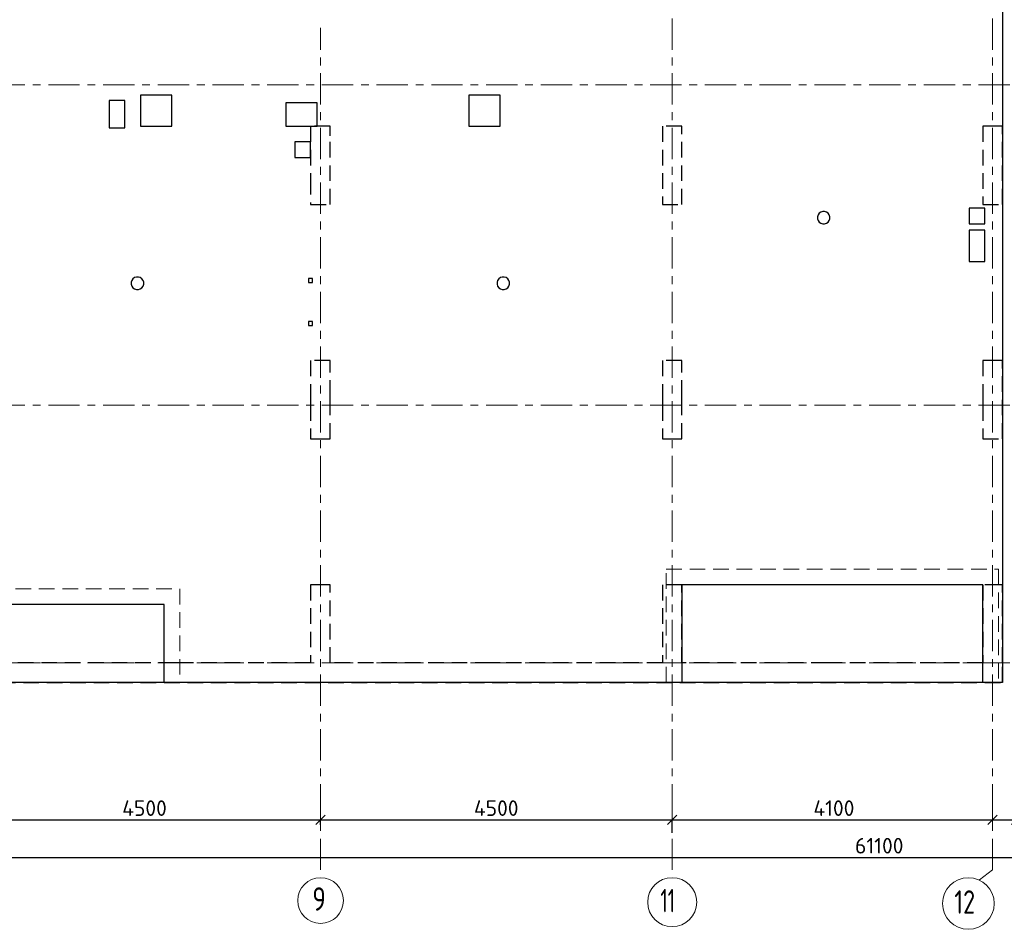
# Model space of a CAD drawing. Header units: metres. Extents: x -38 to 100, y -15 to 19.
# Tile 8 of 40: x 20 to 33, y -3 to 8. Entities that reach past the tile are written whole.
import ezdxf

# ---------------------------------------------------------------- set-up
doc = ezdxf.new("R2010")
doc.units = ezdxf.units.M
doc.header["$PDMODE"] = 65
for name, pattern in [('______11', [0.5, 0.4, -0.05, 0, -0.05]), ('______2', [0.27, 0.2, -0.07]), ('______5', [1.1, 0.8, -0.1, 0.1, -0.1])]:
    doc.linetypes.add(name, pattern=pattern)
for name, color, linetype, lineweight in [('XR$2$Осевая линия (1)', 7, '______5', 13), ('XR$2$Размерная линия (1)', 7, 'Continuous', 13), ('XR$3$Перекрытие (1)', 7, 'Continuous', 35), ('XR$3$Перекрытие (2)', 7, 'Continuous', 35), ('XR$5$Стена (1)', 7, 'Continuous', 35)]:
    doc.layers.add(name, color=color, linetype=linetype, lineweight=lineweight)
doc.styles.add('ISOCPEUR', font='txt')
doc.dimstyles.new('DIMSTYLE_3', dxfattribs={"dimtxt": 0.2, "dimasz": 0.2, "dimexe": 0, "dimexo": 0, "dimgap": 0.1, "dimtad": 2, "dimdec": 0, "dimlfac": 1000, "dimrnd": 5, "dimzin": 12, "dimdsep": 46, "dimtxsty": 'ISOCPEUR', "dimblk1": 'ALL_ML_STRICH', "dimblk2": 'ALL_ML_STRICH', "dimsah": 1, "dimcen": 0, "dimclrd": 7, "dimclre": 256, "dimclrt": 7, "dimadec": 0, "dimazin": 0, "dimtfac": 1, "dimtdec": 0, "dimtix": 1, "dimtmove": 2, "dimatfit": 3, "dimfxl": 0, "dimtzin": 0, "dimlwd": 0, "dimlwe": -3, "dimarcsym": 0})
doc.dimstyles.new('DIMSTYLE_4', dxfattribs={"dimtxt": 0.2, "dimasz": 0.2, "dimexe": 0, "dimexo": 0, "dimgap": 0.1, "dimtad": 0, "dimdec": 0, "dimlfac": 1000, "dimrnd": 5, "dimzin": 12, "dimdsep": 46, "dimtxsty": 'ISOCPEUR', "dimblk1": 'ALL_ML_STRICH', "dimblk2": 'ALL_ML_STRICH', "dimsah": 1, "dimcen": 0, "dimclrd": 7, "dimclre": 256, "dimclrt": 7, "dimadec": 0, "dimazin": 0, "dimtfac": 1, "dimtdec": 0, "dimtix": 1, "dimtmove": 2, "dimatfit": 3, "dimfxl": 0, "dimtvp": 1.2, "dimtzin": 0, "dimlwd": 0, "dimlwe": -3, "dimarcsym": 0})

# ---------------------------------------------------------------- blocks, each defined once
blk = doc.blocks.new('ALL_ML_STRICH')
at = {"color": 0, "linetype": 'ByBlock', "lineweight": -2}
for p, q in [((-1, 0), (0.5, 0)), ((-0.3, -0.3), (0.3, 0.3)), ((0, -0.5), (0, 0.5))]:
    blk.add_line(p, q, dxfattribs=at)
blk = doc.blocks.new('*D9')
at = {"layer": 'DEFPOINTS', "color": 7, "linetype": 'Continuous', "lineweight": 13, "transparency": 33554687}
for p in [(19.45, -2.009), (19.45, -2.137), (23.95, -2.051)]:
    blk.add_point(p, dxfattribs=at)
at = {"layer": 'XR$2$Размерная линия (1)', "color": 9, "linetype": 'Continuous', "lineweight": -2, "true_color": 0xc7c7c7, "transparency": 33554687}
for p, q in [((19.45, -2.157), (19.45, -2.009)), ((23.95, -2.071), (23.95, -2.009))]:
    blk.add_line(p, q, dxfattribs=at)
at = {"layer": 'XR$2$Размерная линия (1)', "color": 7, "linetype": 'Continuous', "lineweight": -2, "transparency": 33554687}
blk.add_line((19.45, -2.009), (23.95, -2.009), dxfattribs=at)
at = {"layer": 'XR$2$Размерная линия (1)', "color": 7, "linetype": 'Continuous', "lineweight": 13, "transparency": 33554687, "xscale": 0.2, "yscale": 0.2, "zscale": 0.2, "rotation": 180}
blk.add_blockref('ALL_ML_STRICH', (19.45, -2.009), dxfattribs=at)
at = {"layer": 'XR$2$Размерная линия (1)', "color": 7, "linetype": 'Continuous', "lineweight": 13, "transparency": 33554687, "xscale": 0.2, "yscale": 0.2, "zscale": 0.2}
blk.add_blockref('ALL_ML_STRICH', (23.95, -2.009), dxfattribs=at)
at = {"layer": 'XR$2$Размерная линия (1)', "color": 7, "linetype": 'Continuous', "lineweight": 13, "transparency": 33554687, "insert": (21.7, -1.859), "char_height": 0.2, "width": 0.8, "attachment_point": 5, "style": 'ISOCPEUR'}
blk.add_mtext('\\A1;{4500}', dxfattribs=at)
blk = doc.blocks.new('*D10')
at = {"layer": 'DEFPOINTS', "color": 7, "linetype": 'Continuous', "lineweight": 13, "transparency": 33554687}
for p in [(23.95, -2.009), (23.95, -2.051), (28.45, -2.153)]:
    blk.add_point(p, dxfattribs=at)
at = {"layer": 'XR$2$Размерная линия (1)', "color": 9, "linetype": 'Continuous', "lineweight": -2, "true_color": 0xc7c7c7, "transparency": 33554687}
for p, q in [((23.95, -2.071), (23.95, -2.009)), ((28.45, -2.173), (28.45, -2.009))]:
    blk.add_line(p, q, dxfattribs=at)
at = {"layer": 'XR$2$Размерная линия (1)', "color": 7, "linetype": 'Continuous', "lineweight": -2, "transparency": 33554687}
blk.add_line((23.95, -2.009), (28.45, -2.009), dxfattribs=at)
at = {"layer": 'XR$2$Размерная линия (1)', "color": 7, "linetype": 'Continuous', "lineweight": 13, "transparency": 33554687, "xscale": 0.2, "yscale": 0.2, "zscale": 0.2, "rotation": 180}
blk.add_blockref('ALL_ML_STRICH', (23.95, -2.009), dxfattribs=at)
at = {"layer": 'XR$2$Размерная линия (1)', "color": 7, "linetype": 'Continuous', "lineweight": 13, "transparency": 33554687, "xscale": 0.2, "yscale": 0.2, "zscale": 0.2}
blk.add_blockref('ALL_ML_STRICH', (28.45, -2.009), dxfattribs=at)
at = {"layer": 'XR$2$Размерная линия (1)', "color": 7, "linetype": 'Continuous', "lineweight": 13, "transparency": 33554687, "insert": (26.2, -1.859), "char_height": 0.2, "width": 0.8, "attachment_point": 5, "style": 'ISOCPEUR'}
blk.add_mtext('\\A1;{4500}', dxfattribs=at)
blk = doc.blocks.new('*D11')
at = {"layer": 'DEFPOINTS', "color": 7, "linetype": 'Continuous', "lineweight": 13, "transparency": 33554687}
for p in [(28.45, -2.009), (32.55, -2.002), (28.45, -2.153)]:
    blk.add_point(p, dxfattribs=at)
at = {"layer": 'XR$2$Размерная линия (1)', "color": 9, "linetype": 'Continuous', "lineweight": -2, "true_color": 0xc7c7c7, "transparency": 33554687}
for p, q in [((28.45, -2.173), (28.45, -2.009)), ((32.55, -2.022), (32.55, -2.009))]:
    blk.add_line(p, q, dxfattribs=at)
at = {"layer": 'XR$2$Размерная линия (1)', "color": 7, "linetype": 'Continuous', "lineweight": -2, "transparency": 33554687}
blk.add_line((28.45, -2.009), (32.55, -2.009), dxfattribs=at)
at = {"layer": 'XR$2$Размерная линия (1)', "color": 7, "linetype": 'Continuous', "lineweight": 13, "transparency": 33554687, "xscale": 0.2, "yscale": 0.2, "zscale": 0.2, "rotation": 180}
blk.add_blockref('ALL_ML_STRICH', (28.45, -2.009), dxfattribs=at)
at = {"layer": 'XR$2$Размерная линия (1)', "color": 7, "linetype": 'Continuous', "lineweight": 13, "transparency": 33554687, "xscale": 0.2, "yscale": 0.2, "zscale": 0.2}
blk.add_blockref('ALL_ML_STRICH', (32.55, -2.009), dxfattribs=at)
at = {"layer": 'XR$2$Размерная линия (1)', "color": 7, "linetype": 'Continuous', "lineweight": 13, "transparency": 33554687, "insert": (30.52, -1.859), "char_height": 0.2, "width": 0.8, "attachment_point": 5, "style": 'ISOCPEUR'}
blk.add_mtext('\\A1;{4100}', dxfattribs=at)
blk = doc.blocks.new('*D12')
at = {"layer": 'DEFPOINTS', "color": 7, "linetype": 'Continuous', "lineweight": 13, "transparency": 33554687}
for p in [(32.55, -2.002), (32.55, -2.009), (32.85, -1.958)]:
    blk.add_point(p, dxfattribs=at)
at = {"layer": 'XR$2$Размерная линия (1)', "color": 9, "linetype": 'Continuous', "lineweight": -2, "true_color": 0xc7c7c7, "transparency": 33554687}
for p, q in [((32.55, -2.022), (32.55, -2.009)), ((32.85, -1.978), (32.85, -2.009))]:
    blk.add_line(p, q, dxfattribs=at)
at = {"layer": 'XR$2$Размерная линия (1)', "color": 7, "linetype": 'Continuous', "lineweight": -2, "transparency": 33554687}
blk.add_line((32.55, -2.009), (32.85, -2.009), dxfattribs=at)
at = {"layer": 'XR$2$Размерная линия (1)', "color": 7, "linetype": 'Continuous', "lineweight": 13, "transparency": 33554687, "xscale": 0.2, "yscale": 0.2, "zscale": 0.2, "rotation": 180}
blk.add_blockref('ALL_ML_STRICH', (32.55, -2.009), dxfattribs=at)
at = {"layer": 'XR$2$Размерная линия (1)', "color": 7, "linetype": 'Continuous', "lineweight": 13, "transparency": 33554687, "xscale": 0.2, "yscale": 0.2, "zscale": 0.2}
blk.add_blockref('ALL_ML_STRICH', (32.85, -2.009), dxfattribs=at)
at = {"layer": 'XR$2$Размерная линия (1)', "color": 7, "linetype": 'Continuous', "lineweight": 13, "transparency": 33554687, "insert": (33.126, -2.186), "char_height": 0.2, "width": 0.6, "attachment_point": 5, "style": 'ISOCPEUR'}
blk.add_mtext('\\A1;{300}', dxfattribs=at)
blk = doc.blocks.new('*D18')
at = {"layer": 'DEFPOINTS', "color": 7, "linetype": 'Continuous', "lineweight": 13, "transparency": 33554687}
for p in [(0.5, -2.363), (0.5, -2.49), (61.6, -2.4)]:
    blk.add_point(p, dxfattribs=at)
at = {"layer": 'XR$2$Размерная линия (1)', "color": 9, "linetype": 'Continuous', "lineweight": -2, "true_color": 0xc7c7c7, "transparency": 33554687}
for p, q in [((0.5, -2.383), (0.5, -2.49)), ((61.6, -2.42), (61.6, -2.49))]:
    blk.add_line(p, q, dxfattribs=at)
at = {"layer": 'XR$2$Размерная линия (1)', "color": 7, "linetype": 'Continuous', "lineweight": -2, "transparency": 33554687}
blk.add_line((0.5, -2.49), (61.6, -2.49), dxfattribs=at)
at = {"layer": 'XR$2$Размерная линия (1)', "color": 7, "linetype": 'Continuous', "lineweight": 13, "transparency": 33554687, "xscale": 0.2, "yscale": 0.2, "zscale": 0.2, "rotation": 180}
blk.add_blockref('ALL_ML_STRICH', (0.5, -2.49), dxfattribs=at)
at = {"layer": 'XR$2$Размерная линия (1)', "color": 7, "linetype": 'Continuous', "lineweight": 13, "transparency": 33554687, "xscale": 0.2, "yscale": 0.2, "zscale": 0.2}
blk.add_blockref('ALL_ML_STRICH', (61.6, -2.49), dxfattribs=at)
at = {"layer": 'XR$2$Размерная линия (1)', "color": 7, "linetype": 'Continuous', "lineweight": 13, "transparency": 33554687, "insert": (31.1, -2.34), "char_height": 0.2, "width": 1, "attachment_point": 5, "style": 'ISOCPEUR'}
blk.add_mtext('\\A1;{61100}', dxfattribs=at)

msp = doc.modelspace()

# ---------------------------------------------------------------- linework, layer by layer
at = {"layer": 'XR$2$Осевая линия (1)', "color": 253, "linetype": '______11', "lineweight": 13, "true_color": 0xa0a0a0, "transparency": 33554687}
for p, q in [((32.55, -2.65), (32.55, 18.35)), ((28.45, -2.65), (28.45, 8.92)), ((23.95, -2.65), (23.95, 8.13)), ((-2.63, 7.4), (62.6, 7.4)), ((-2.63, 3.3), (62.6, 3.3)), ((-2.63, 0), (62.6, 0)), ((32.3812, -2.7757), (32.55, -2.65))]:
    msp.add_line(p, q, dxfattribs=at)
at = {"layer": 'XR$2$Осевая линия (1)', "color": 7, "linetype": 'Continuous', "lineweight": 13, "transparency": 33554687}
for centre, radius in [((23.9524, -3.0419), 0.2924), ((28.4509, -3.0629), 0.3134), ((32.2404, -3.0799), 0.3304)]:
    msp.add_circle(centre, radius, dxfattribs=at)
at = {"layer": 'XR$3$Перекрытие (1)', "color": 7, "linetype": 'Continuous', "lineweight": 25, "transparency": 33554687}
for p, q in [((32.675, 16.65), (32.675, -0.25)), ((21.25, 7.2), (21.25, 6.85)), ((21.45, 7.2), (21.25, 7.2)), ((21.45, 6.85), (21.45, 7.2)), ((21.65, 7.27), (21.65, 6.87)), ((22.05, 7.27), (21.65, 7.27)), ((22.05, 6.87), (22.05, 7.27)), ((25.85, 7.27), (25.85, 6.87)), ((26.25, 7.27), (25.85, 7.27)), ((26.25, 6.87), (26.25, 7.27)), ((23.51, 7.17), (23.51, 6.87)), ((23.91, 7.17), (23.51, 7.17)), ((23.91, 6.87), (23.91, 7.17)), ((21.25, 6.85), (21.45, 6.85)), ((21.65, 6.87), (22.05, 6.87)), ((23.51, 6.87), (23.91, 6.87)), ((25.85, 6.87), (26.25, 6.87)), ((23.625, 6.67), (23.625, 6.47)), ((23.825, 6.67), (23.625, 6.67)), ((23.825, 6.47), (23.825, 6.67)), ((23.625, 6.47), (23.825, 6.47)), ((32.25, 5.82), (32.25, 5.62)), ((32.45, 5.82), (32.25, 5.82)), ((32.45, 5.62), (32.45, 5.82)), ((30.3171, 5.7366), (30.3093, 5.7126)), ((30.3093, 5.7126), (30.3093, 5.6874)), ((30.3093, 5.6874), (30.3171, 5.6634)), ((30.3319, 5.757), (30.3171, 5.7366)), ((30.3523, 5.7719), (30.3319, 5.757)), ((30.3763, 5.7797), (30.3523, 5.7719)), ((30.4016, 5.7797), (30.3763, 5.7797)), ((30.4256, 5.7719), (30.4016, 5.7797)), ((30.446, 5.757), (30.4256, 5.7719)), ((30.4608, 5.7366), (30.446, 5.757)), ((30.4686, 5.7126), (30.4608, 5.7366)), ((30.4608, 5.6634), (30.4686, 5.6874)), ((30.4686, 5.6874), (30.4686, 5.7126)), ((30.3171, 5.6634), (30.3319, 5.643)), ((30.3319, 5.643), (30.3523, 5.6281)), ((30.3523, 5.6281), (30.3763, 5.6203)), ((30.3763, 5.6203), (30.4016, 5.6203)), ((30.4016, 5.6203), (30.4256, 5.6281)), ((30.4256, 5.6281), (30.446, 5.643)), ((30.446, 5.643), (30.4608, 5.6634)), ((32.25, 5.62), (32.45, 5.62)), ((32.25, 5.54), (32.25, 5.14)), ((32.45, 5.54), (32.25, 5.54)), ((32.45, 5.14), (32.45, 5.54)), ((32.25, 5.14), (32.45, 5.14)), ((21.5528, 4.9177), (21.538, 4.8973)), ((21.5733, 4.9326), (21.5528, 4.9177)), ((21.5973, 4.9404), (21.5733, 4.9326)), ((21.6225, 4.9404), (21.5973, 4.9404)), ((21.6465, 4.9326), (21.6225, 4.9404)), ((21.6669, 4.9177), (21.6465, 4.9326)), ((21.6817, 4.8973), (21.6669, 4.9177)), ((23.8, 4.92), (23.8, 4.87)), ((23.85, 4.92), (23.8, 4.92)), ((23.85, 4.87), (23.85, 4.92)), ((26.233, 4.9177), (26.2181, 4.8973)), ((26.2534, 4.9326), (26.233, 4.9177)), ((26.2774, 4.9404), (26.2534, 4.9326)), ((26.3026, 4.9404), (26.2774, 4.9404)), ((26.3266, 4.9326), (26.3026, 4.9404)), ((26.347, 4.9177), (26.3266, 4.9326)), ((26.3619, 4.8973), (26.347, 4.9177)), ((21.538, 4.8973), (21.5302, 4.8733)), ((21.5302, 4.8733), (21.5302, 4.8481)), ((21.5302, 4.8481), (21.538, 4.8241)), ((21.538, 4.8241), (21.5528, 4.8037)), ((21.5528, 4.8037), (21.5733, 4.7888)), ((21.5733, 4.7888), (21.5973, 4.781)), ((21.6225, 4.781), (21.6465, 4.7888)), ((21.6465, 4.7888), (21.6669, 4.8037)), ((21.6669, 4.8037), (21.6817, 4.8241)), ((21.6895, 4.8733), (21.6817, 4.8973)), ((21.6817, 4.8241), (21.6895, 4.8481)), ((21.6895, 4.8481), (21.6895, 4.8733)), ((23.8, 4.87), (23.85, 4.87)), ((26.2181, 4.8973), (26.2103, 4.8733)), ((26.2103, 4.8733), (26.2103, 4.8481)), ((26.2103, 4.8481), (26.2181, 4.8241)), ((26.2181, 4.8241), (26.233, 4.8037)), ((26.233, 4.8037), (26.2534, 4.7888)), ((26.2534, 4.7888), (26.2774, 4.781)), ((26.3026, 4.781), (26.3266, 4.7888)), ((26.3266, 4.7888), (26.347, 4.8037)), ((26.347, 4.8037), (26.3619, 4.8241)), ((26.3697, 4.8733), (26.3619, 4.8973)), ((26.3619, 4.8241), (26.3697, 4.8481)), ((26.3697, 4.8481), (26.3697, 4.8733)), ((21.5973, 4.781), (21.6225, 4.781)), ((26.2774, 4.781), (26.3026, 4.781)), ((23.8, 4.37), (23.8, 4.32)), ((23.85, 4.37), (23.8, 4.37)), ((23.8, 4.32), (23.85, 4.32)), ((23.85, 4.32), (23.85, 4.37)), ((28.575, 1), (28.575, -0.25)), ((32.425, 1), (28.575, 1)), ((32.425, -0.25), (32.425, 1)), ((21.95, 0.7496), (16.95, 0.7496)), ((21.95, -0.25), (21.95, 0.7496)), ((28.575, -0.25), (21.95, -0.25)), ((32.675, -0.25), (32.425, -0.25))]:
    msp.add_line(p, q, dxfattribs=at)
at = {"layer": 'XR$3$Перекрытие (2)', "color": 7, "linetype": '______2', "lineweight": 18, "transparency": 33554687}
for p, q in [((28.375, -0.25), (28.375, 1.2)), ((28.375, 1.2), (32.625, 1.2)), ((32.625, 1.2), (32.625, -0.25)), ((16.75, 0.95), (22.15, 0.95)), ((22.15, 0.95), (22.15, -0.25))]:
    msp.add_line(p, q, dxfattribs=at)
at = {"layer": 'XR$3$Перекрытие (2)', "color": 7, "linetype": 'Continuous', "lineweight": 25, "transparency": 33554687}
for p, q in [((21.95, -0.25), (16.95, -0.25)), ((32.425, -0.25), (28.375, -0.25))]:
    msp.add_line(p, q, dxfattribs=at)
at = {"layer": 'XR$5$Стена (1)', "color": 253, "linetype": '______2', "lineweight": -3, "true_color": 0xa0a0a0, "transparency": 33554687}
for p, q in [((23.825, 6.87), (23.825, 6.1955)), ((24.075, 6.87), (23.825, 6.87)), ((24.075, 6.75), (24.075, 6.87)), ((28.575, 6.87), (28.325, 6.87)), ((28.325, 6.87), (28.325, 5.87)), ((28.575, 5.87), (28.575, 6.87)), ((32.425, 6.87), (32.425, 5.87)), ((32.675, 6.87), (32.425, 6.87)), ((32.505, 6.87), (32.425, 6.87)), ((32.675, 5.87), (32.675, 6.87)), ((24.075, 5.87), (24.075, 6.75)), ((23.825, 6.1955), (23.825, 5.87)), ((23.825, 5.87), (24.075, 5.87)), ((28.325, 5.87), (28.575, 5.87)), ((32.425, 5.87), (32.505, 5.87)), ((32.425, 5.87), (32.675, 5.87)), ((23.825, 3.87), (23.825, 3.42)), ((24.075, 3.87), (23.825, 3.87)), ((24.075, 3.42), (24.075, 3.87)), ((28.325, 3.87), (28.325, 3.42)), ((28.575, 3.87), (28.325, 3.87)), ((28.575, 3.42), (28.575, 3.87)), ((32.425, 3.87), (32.425, 3.42)), ((32.675, 3.87), (32.425, 3.87)), ((32.505, 3.87), (32.425, 3.87)), ((32.675, 2.87), (32.675, 3.87)), ((23.825, 3.42), (23.825, 3.3)), ((24.075, 3.3), (24.075, 3.42)), ((28.325, 3.42), (28.325, 3.3)), ((28.575, 3.3), (28.575, 3.42)), ((32.425, 3.42), (32.425, 3.3)), ((23.825, 3.3), (23.825, 2.87)), ((24.075, 2.87), (24.075, 3.3)), ((28.325, 3.3), (28.325, 2.87)), ((28.575, 2.87), (28.575, 3.3)), ((32.425, 3.3), (32.425, 2.87)), ((23.825, 2.87), (23.995, 2.87)), ((23.995, 2.87), (24.075, 2.87)), ((28.325, 2.87), (28.495, 2.87)), ((28.495, 2.87), (28.575, 2.87)), ((32.425, 2.87), (32.505, 2.87)), ((32.425, 2.87), (32.675, 2.87)), ((23.995, 1), (23.825, 1)), ((23.825, 1), (23.825, 0)), ((24.075, 1), (23.995, 1)), ((24.075, 0), (24.075, 1)), ((28.575, 1), (28.325, 1)), ((28.325, 1), (28.325, 0)), ((28.575, 1), (28.495, 1)), ((28.575, 0), (28.575, 1)), ((32.425, 1), (32.425, 0)), ((32.675, 1), (32.425, 1)), ((32.53, 1), (32.45, 1)), ((32.675, 0), (32.675, 1)), ((22.0802, 0), (19.575, 0)), ((22.2002, 0), (22.0802, 0)), ((23.825, 0), (22.2002, 0)), ((26.13, 0), (24.075, 0)), ((26.25, 0), (26.13, 0)), ((28.325, 0), (26.25, 0)), ((30.43, 0), (28.575, 0)), ((30.55, 0), (30.43, 0)), ((32.425, 0), (30.55, 0)), ((32.675, -0.25), (32.675, 0)), ((19.55, -0.25), (32.675, -0.25))]:
    msp.add_line(p, q, dxfattribs=at)

# ---------------------------------------------------------------- texts
at = {"layer": 'XR$2$Осевая линия (1)', "color": 7, "linetype": 'Continuous', "lineweight": 13, "transparency": 33554687, "char_height": 0.3, "attachment_point": 7, "style": 'ISOCPEUR'}
for s, insert, width in [('\\W0.78;9', (23.8474, -3.1724), 0.326407), ('\\W0.62;11', (28.3009, -3.1934), 0.39375), ('\\W0.75;12', (32.0604, -3.2104), 0.472281)]:
    msp.add_mtext(s, dxfattribs=dict(at, insert=insert, width=width))

# ---------------------------------------------------------------- dimensions: what is measured, and where the dimension line sits
at = {"layer": 'XR$2$Размерная линия (1)', "color": 7, "linetype": 'Continuous', "lineweight": 13, "transparency": 33554687}
for base, p1, p2, dimstyle, picture, middle in [((23.95, -2.009), (19.45, -2.1575), (23.95, -2.0708), 'DIMSTYLE_3', '*D9', (21.7, -1.859)), ((28.45, -2.009), (23.95, -2.0708), (28.45, -2.1733), 'DIMSTYLE_3', '*D10', (26.2, -1.859)), ((32.55, -2.009), (28.45, -2.1733), (32.55, -2.0216), 'DIMSTYLE_3', '*D11', (30.52, -1.859)), ((32.85, -2.009), (32.55, -2.0216), (32.85, -1.9782), 'DIMSTYLE_4', '*D12', (33.1259, -2.1862)), ((61.6, -2.4901), (0.5, -2.3833), (61.6, -2.4201), 'DIMSTYLE_3', '*D18', (31.1, -2.3401))]:
    dim = msp.add_linear_dim(base=base, p1=p1, p2=p2, dimstyle=dimstyle, override={"dimpost": '<>', "dimclrd": 7, "dimclre": 9, "dimclrt": 7, "dimlwd": 0, "dimlwe": 65533}, dxfattribs=at)
    dim.commit()
    dim.dimension.update_dxf_attribs({"geometry": picture, "text_midpoint": middle, "dimtype": 160})

doc.saveas('drawing.dxf')
